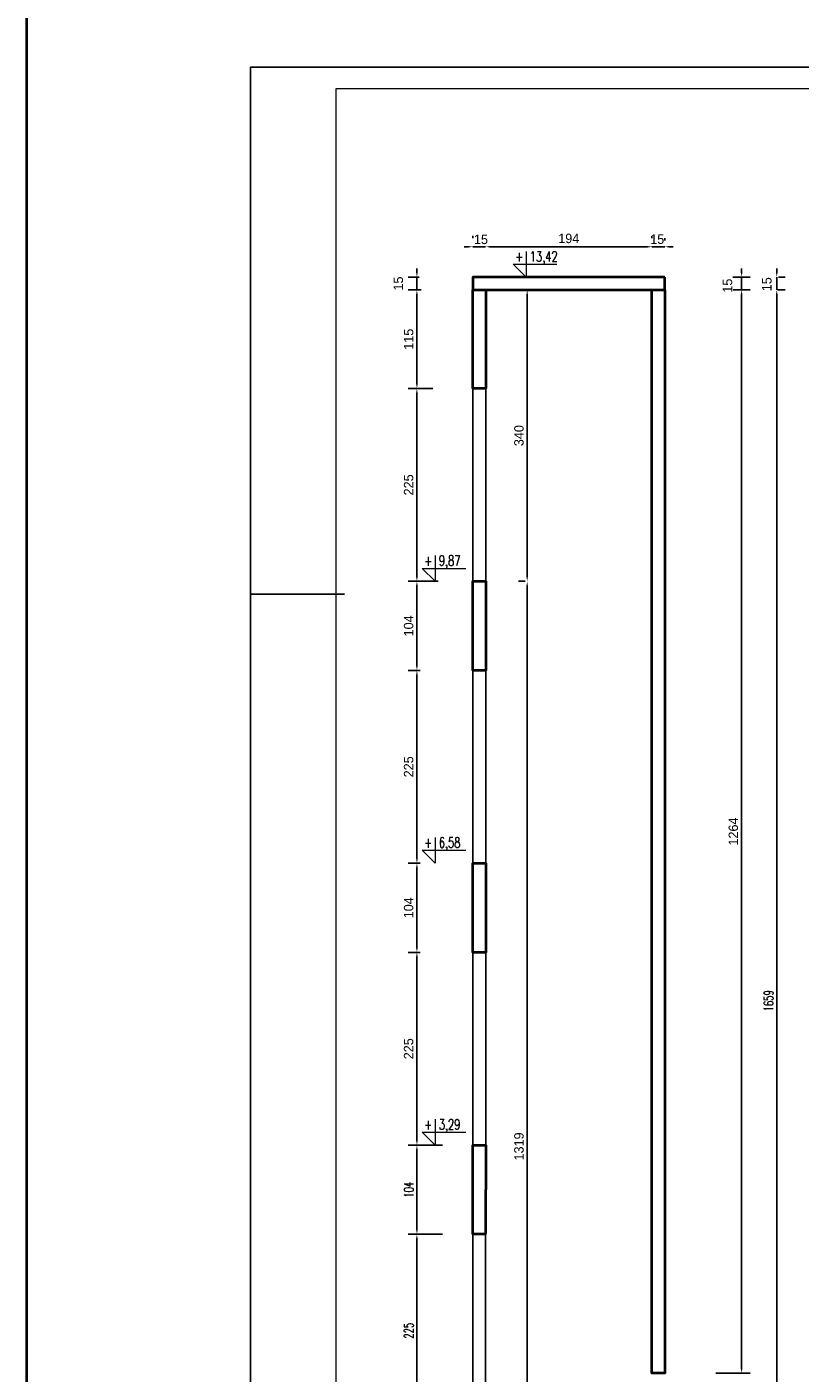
# Model space of a CAD drawing. Header units: millimetres. Extents: x 49320 to 60117, y -4209 to 20568.
# Tile 157 of 252: x 55169 to 56071, y -1202 to 369. Entities that reach past the tile are written whole.
import ezdxf
from ezdxf.enums import TextEntityAlignment as Align

# ---------------------------------------------------------------- set-up
doc = ezdxf.new("R2010")
doc.units = ezdxf.units.MM
for name, color, linetype in [('_mt_widok', 253, 'Continuous'), ('_mt_wymiary konstr', 3, 'Continuous'), ('e-cad_wymiary', 1, 'Continuous'), ('M_Ramki markery', 1, 'Continuous'), ('M_Ramki znaczniki', 6, 'Continuous'), ('RAMKA', 3, 'Continuous')]:
    doc.layers.add(name, color=color, linetype=linetype)
for name, color, linetype, lineweight in [('_mt_ściana konstrukcyjna', 6, 'Continuous', 40), ('_mt_żelbet', 5, 'Continuous', 40), ('M_Ramki do druku', 7, 'Continuous', 25), ('M_Ramki rysunków', 2, 'Continuous', 25), ('UA-opisy', 7, 'Continuous', 9)]:
    doc.layers.add(name, color=color, linetype=linetype, lineweight=lineweight)
doc.styles.add('50', font='romans.shx', dxfattribs={"width": 0.65, "height": 11})
doc.styles.add('A-WY_KOTY', font='romans.shx', dxfattribs={"width": 0.8})
doc.styles.add('MCAD_TS', font='GENISO.SHX', dxfattribs={"width": 0.8})
doc.styles.add('RomanS', font='romans.shx')
doc.dimstyles.new('k 50', dxfattribs={"dimtxt": 11, "dimasz": 5, "dimexe": 10, "dimexo": 20, "dimgap": 4, "dimtad": 1, "dimdec": 1, "dimrnd": 0.5, "dimzin": 9, "dimdsep": 46, "dimtxsty": 'Standard', "dimcen": 12.534, "dimclrd": 256, "dimclre": 256, "dimclrt": 7, "dimadec": 0, "dimazin": 0, "dimtfac": 1, "dimtdec": 1, "dimtmove": 2, "dimatfit": 3, "dimfxl": 30, "dimfxlon": 1, "dimtolj": 1, "dimtzin": 0, "dimarcsym": 0})

# ---------------------------------------------------------------- blocks, each defined once
blk = doc.blocks.new('*D1387')
at = {"layer": '_mt_wymiary konstr', "lineweight": -2, "ltscale": 0.16}
for p, q in [((55744.8, 62.3), (55762.9, 62.3)), ((55752.9, -272.7), (55752.9, 57.3)), ((55750.4, -277.7), (55742.9, -277.7))]:
    blk.add_line(p, q, dxfattribs=at)
at = {"layer": '_mt_wymiary konstr'}
for points in [[(55753.7, 57.3), (55752.1, 57.3), (55752.9, 62.3)], [(55752.1, -272.7), (55753.7, -272.7), (55752.9, -277.7)]]:
    blk.add_solid(points, dxfattribs=at)
at = {"layer": 'Defpoints', "color": 0}
for p in [(55724.8, 62.3), (55752.9, 62.3), (55770.4, -277.7)]:
    blk.add_point(p, dxfattribs=at)
at = {"layer": '_mt_wymiary konstr', "color": 7, "insert": (55743.3, -107.7), "char_height": 11, "attachment_point": 5, "rotation": 90}
blk.add_mtext('\\A1;340', dxfattribs=at)
blk = doc.blocks.new('*D1388')
at = {"layer": '_mt_wymiary konstr', "lineweight": -2, "ltscale": 0.16}
for p, q in [((56044.2, 82.3), (56044.2, 87.3)), ((56044.2, 62.3), (56044.2, 77.3)), ((56046.3, 77.3), (56054.2, 77.3)), ((56044.2, 57.3), (56044.2, 52.3)), ((56045.2, 62.3), (56054.2, 62.3))]:
    blk.add_line(p, q, dxfattribs=at)
at = {"layer": '_mt_wymiary konstr'}
for points in [[(56043.4, 82.3), (56045.1, 82.3), (56044.2, 77.3)], [(56045.1, 57.3), (56043.4, 57.3), (56044.2, 62.3)]]:
    blk.add_solid(points, dxfattribs=at)
at = {"layer": 'Defpoints', "color": 0}
for p in [(56026.3, 77.3), (56044.2, 77.3), (56025.2, 62.3)]:
    blk.add_point(p, dxfattribs=at)
at = {"layer": '_mt_wymiary konstr', "color": 7, "insert": (56032.7, 69), "char_height": 11, "attachment_point": 5, "rotation": 90}
blk.add_mtext('\\A1;15', dxfattribs=at)
blk = doc.blocks.new('*D1389')
at = {"layer": '_mt_wymiary konstr', "lineweight": -2, "ltscale": 0.16}
for p, q in [((55750.4, -277.7), (55742.9, -277.7)), ((55752.9, -282.7), (55752.9, -1591.7)), ((55722.9, -1596.7), (55762.9, -1596.7))]:
    blk.add_line(p, q, dxfattribs=at)
at = {"layer": '_mt_wymiary konstr'}
for points in [[(55753.7, -282.7), (55752.1, -282.7), (55752.9, -277.7)], [(55752.1, -1591.7), (55753.7, -1591.7), (55752.9, -1596.7)]]:
    blk.add_solid(points, dxfattribs=at)
at = {"layer": 'Defpoints', "color": 0}
for p in [(55770.4, -277.7), (55667.6, -1596.7), (55752.9, -1596.7)]:
    blk.add_point(p, dxfattribs=at)
at = {"layer": '_mt_wymiary konstr', "color": 7, "insert": (55743.3, -937.2), "char_height": 11, "attachment_point": 5, "rotation": 90}
blk.add_mtext('\\A1;1319', dxfattribs=at)
blk = doc.blocks.new('Znacznik_narozny_v2')
at = {"layer": 'M_Ramki znaczniki'}
blk.add_lwpolyline([(0, -20), (0, 0), (20, 0)], dxfattribs=at)
blk = doc.blocks.new('znacznik297')
at = {"lineweight": -2}
blk.add_line((0, 0), (-20, 0), dxfattribs=at)
at = {"layer": 'M_Ramki markery'}
blk.add_line((0, 0), (2, 0), dxfattribs=at)
blk = doc.blocks.new('*U331')
at = {"layer": 'M_Ramki rysunków', "color": 0, "linetype": 'ByBlock', "lineweight": -2}
blk.add_lwpolyline([(20, 5), (20, 415), (589, 415), (589, 5)], close=True, dxfattribs=at)
blk.add_blockref('znacznik297', (20, 297))
at = {"layer": 'M_Ramki znaczniki'}
blk.add_blockref('Znacznik_narozny_v2', (0, 420), dxfattribs=at)
at = {"layer": 'M_Ramki do druku', "style": 'MCAD_TS', "width": 0.8}
for tag, p in [('KOMENTARZ', (11.54, 30.57)), ('RYSUNEK', (15.28, 30.57)), ('DATA', (19.02, 30.57))]:
    blk.add_attdef(tag, p, '', height=2, rotation=90, dxfattribs=at)
blk = doc.blocks.new('*D1390')
at = {"layer": '_mt_wymiary konstr', "lineweight": -2, "ltscale": 0.16}
for p, q in [((55624.1, 82.3), (55624.1, 87.3)), ((55626.8, 77.3), (55614.1, 77.3)), ((55624.1, 62.3), (55624.1, 77.3)), ((55629, 62.3), (55614.1, 62.3)), ((55624.1, 57.3), (55624.1, 52.3))]:
    blk.add_line(p, q, dxfattribs=at)
at = {"layer": '_mt_wymiary konstr'}
for points in [[(55623.3, 82.3), (55625, 82.3), (55624.1, 77.3)], [(55625, 57.3), (55623.3, 57.3), (55624.1, 62.3)]]:
    blk.add_solid(points, dxfattribs=at)
at = {"layer": 'Defpoints', "color": 0}
for p in [(55624.1, 77.3), (55646.8, 77.3), (55649, 62.3)]:
    blk.add_point(p, dxfattribs=at)
at = {"layer": '_mt_wymiary konstr', "color": 7, "insert": (55602.5, 69.8), "char_height": 11, "attachment_point": 5, "rotation": 90}
blk.add_mtext('\\A1;15', dxfattribs=at)
blk = doc.blocks.new('*D1391')
at = {"layer": '_mt_wymiary konstr', "lineweight": -2, "ltscale": 0.16}
for p, q in [((55684.4, 112.7), (55679.4, 112.7)), ((55689.4, 125.4), (55689.4, 122.7)), ((55689.4, 112.7), (55704.4, 112.7)), ((55704.4, 122.8), (55704.4, 122.7)), ((55709.4, 112.7), (55714.4, 112.7))]:
    blk.add_line(p, q, dxfattribs=at)
at = {"layer": '_mt_wymiary konstr'}
for points in [[(55684.4, 111.9), (55684.4, 113.6), (55689.4, 112.7)], [(55709.4, 113.6), (55709.4, 111.9), (55704.4, 112.7)]]:
    blk.add_solid(points, dxfattribs=at)
at = {"layer": 'Defpoints', "color": 0}
for p in [(55704.4, 112.7), (55689.4, 105.4), (55704.4, 102.8)]:
    blk.add_point(p, dxfattribs=at)
at = {"layer": '_mt_wymiary konstr', "color": 7, "insert": (55698.9, 121.3), "char_height": 11, "attachment_point": 5}
blk.add_mtext('\\A1;15', dxfattribs=at)
blk = doc.blocks.new('*D1392')
at = {"layer": '_mt_wymiary konstr', "lineweight": -2, "ltscale": 0.16}
for p, q in [((55704.4, 122.8), (55704.4, 122.7)), ((55709.4, 112.7), (55893.5, 112.7)), ((55898.5, 125.2), (55898.5, 122.7))]:
    blk.add_line(p, q, dxfattribs=at)
at = {"layer": '_mt_wymiary konstr'}
for points in [[(55709.4, 113.6), (55709.4, 111.9), (55704.4, 112.7)], [(55893.5, 111.9), (55893.5, 113.6), (55898.5, 112.7)]]:
    blk.add_solid(points, dxfattribs=at)
at = {"layer": 'Defpoints', "color": 0}
for p in [(55898.5, 112.7), (55704.4, 102.8), (55898.5, 105.2)]:
    blk.add_point(p, dxfattribs=at)
at = {"layer": '_mt_wymiary konstr', "color": 7, "insert": (55801.4, 122.4), "char_height": 11, "attachment_point": 5}
blk.add_mtext('\\A1;194', dxfattribs=at)
blk = doc.blocks.new('*D1393')
at = {"layer": '_mt_wymiary konstr', "lineweight": -2, "ltscale": 0.16}
for p, q in [((55893.5, 112.7), (55888.5, 112.7)), ((55898.5, 125.2), (55898.5, 122.7)), ((55898.5, 112.7), (55913.4, 112.7)), ((55913.4, 120.1), (55913.4, 122.7)), ((55918.4, 112.7), (55923.4, 112.7))]:
    blk.add_line(p, q, dxfattribs=at)
at = {"layer": '_mt_wymiary konstr'}
for points in [[(55893.5, 111.9), (55893.5, 113.6), (55898.5, 112.7)], [(55918.4, 113.6), (55918.4, 111.9), (55913.4, 112.7)]]:
    blk.add_solid(points, dxfattribs=at)
at = {"layer": 'Defpoints', "color": 0}
for p in [(55913.4, 112.7), (55898.5, 105.2), (55913.4, 100.1)]:
    blk.add_point(p, dxfattribs=at)
at = {"layer": '_mt_wymiary konstr', "color": 7, "insert": (55904.7, 121.5), "char_height": 11, "attachment_point": 5}
blk.add_mtext('\\A1;15', dxfattribs=at)
blk = doc.blocks.new('*D1394')
at = {"layer": '_mt_wymiary konstr', "lineweight": -2, "ltscale": 0.16}
for p, q in [((55993.3, 62.3), (56013.2, 62.3)), ((56003.2, -1196.7), (56003.2, 57.3)), ((55973.2, -1201.7), (56013.2, -1201.7))]:
    blk.add_line(p, q, dxfattribs=at)
at = {"layer": '_mt_wymiary konstr'}
for points in [[(56004.1, 57.3), (56002.4, 57.3), (56003.2, 62.3)], [(56002.4, -1196.7), (56004.1, -1196.7), (56003.2, -1201.7)]]:
    blk.add_solid(points, dxfattribs=at)
at = {"layer": 'Defpoints', "color": 0}
for p in [(55973.3, 62.3), (56003.2, 62.3), (55921.9, -1201.7)]:
    blk.add_point(p, dxfattribs=at)
at = {"layer": '_mt_wymiary konstr', "color": 7, "insert": (55993.6, -569.7), "char_height": 11, "attachment_point": 5, "rotation": 90}
blk.add_mtext('\\A1;1264', dxfattribs=at)
blk = doc.blocks.new('*D1395')
at = {"layer": '_mt_wymiary konstr', "lineweight": -2, "ltscale": 0.16}
for p, q in [((56003.2, 82.3), (56003.2, 87.3)), ((55993, 77.3), (56013.2, 77.3)), ((56003.2, 62.3), (56003.2, 77.3)), ((55993.3, 62.3), (56013.2, 62.3)), ((56003.2, 57.3), (56003.2, 52.3))]:
    blk.add_line(p, q, dxfattribs=at)
at = {"layer": '_mt_wymiary konstr'}
for points in [[(56002.4, 82.3), (56004.1, 82.3), (56003.2, 77.3)], [(56004.1, 57.3), (56002.4, 57.3), (56003.2, 62.3)]]:
    blk.add_solid(points, dxfattribs=at)
at = {"layer": 'Defpoints', "color": 0}
for p in [(55973, 77.3), (56003.2, 77.3), (55973.3, 62.3)]:
    blk.add_point(p, dxfattribs=at)
at = {"layer": '_mt_wymiary konstr', "color": 7, "insert": (55986.8, 67.3), "char_height": 11, "attachment_point": 5, "rotation": 90}
blk.add_mtext('\\A1;15', dxfattribs=at)
blk = doc.blocks.new('*D1396')
at = {"layer": '_mt_wymiary konstr', "lineweight": -2, "ltscale": 0.16}
for p, q in [((55654.1, -1039.7), (55614.1, -1039.7)), ((55624.1, -1259.7), (55624.1, -1044.7)), ((55626.5, -1264.7), (55614.1, -1264.7))]:
    blk.add_line(p, q, dxfattribs=at)
at = {"layer": '_mt_wymiary konstr'}
for points in [[(55625, -1044.7), (55623.3, -1044.7), (55624.1, -1039.7)], [(55623.3, -1259.7), (55625, -1259.7), (55624.1, -1264.7)]]:
    blk.add_solid(points, dxfattribs=at)
at = {"layer": 'Defpoints', "color": 0}
for p in [(55624.1, -1039.7), (55696.9, -1039.7), (55646.5, -1264.7)]:
    blk.add_point(p, dxfattribs=at)
at = {"layer": '_mt_wymiary konstr', "color": 7, "insert": (55614.6, -1152.2), "char_height": 11, "attachment_point": 5, "rotation": 90, "style": '50'}
blk.add_mtext('\\A1;225', dxfattribs=at)
blk = doc.blocks.new('*D1397')
at = {"layer": '_mt_wymiary konstr', "lineweight": -2, "ltscale": 0.16}
for p, q in [((55654.1, -935.7), (55614.1, -935.7)), ((55624.1, -1034.7), (55624.1, -940.7)), ((55654.1, -1039.7), (55614.1, -1039.7))]:
    blk.add_line(p, q, dxfattribs=at)
at = {"layer": '_mt_wymiary konstr'}
for points in [[(55625, -940.7), (55623.3, -940.7), (55624.1, -935.7)], [(55623.3, -1034.7), (55625, -1034.7), (55624.1, -1039.7)]]:
    blk.add_solid(points, dxfattribs=at)
at = {"layer": 'Defpoints', "color": 0}
for p in [(55624.1, -935.7), (55676.1, -935.7), (55696.9, -1039.7)]:
    blk.add_point(p, dxfattribs=at)
at = {"layer": '_mt_wymiary konstr', "color": 7, "insert": (55614.6, -987.7), "char_height": 11, "attachment_point": 5, "rotation": 90, "style": '50'}
blk.add_mtext('\\A1;104', dxfattribs=at)
blk = doc.blocks.new('*D1398')
at = {"layer": '_mt_wymiary konstr', "lineweight": -2, "ltscale": 0.16}
for p, q in [((56044.2, 57.3), (56044.2, -1591.7)), ((56045.2, 62.3), (56054.2, 62.3)), ((56014.2, -1596.7), (56054.2, -1596.7))]:
    blk.add_line(p, q, dxfattribs=at)
at = {"layer": '_mt_wymiary konstr'}
for points in [[(56045.1, 57.3), (56043.4, 57.3), (56044.2, 62.3)], [(56043.4, -1591.7), (56045.1, -1591.7), (56044.2, -1596.7)]]:
    blk.add_solid(points, dxfattribs=at)
at = {"layer": 'Defpoints', "color": 0}
for p in [(56025.2, 62.3), (55936.4, -1596.7), (56044.2, -1596.7)]:
    blk.add_point(p, dxfattribs=at)
at = {"layer": '_mt_wymiary konstr', "color": 7, "insert": (56034.7, -767.2), "char_height": 11, "attachment_point": 5, "rotation": 90, "style": '50'}
blk.add_mtext('\\A1;1659', dxfattribs=at)
blk = doc.blocks.new('*D1400')
at = {"layer": '_mt_wymiary konstr', "lineweight": -2, "ltscale": 80}
for p, q in [((55642.9, -52.7), (55614.1, -52.7)), ((55624.1, -272.7), (55624.1, -57.7)), ((55649.1, -277.7), (55614.1, -277.7))]:
    blk.add_line(p, q, dxfattribs=at)
at = {"layer": '_mt_wymiary konstr'}
for points in [[(55625, -57.7), (55623.3, -57.7), (55624.1, -52.7)], [(55623.3, -272.7), (55625, -272.7), (55624.1, -277.7)]]:
    blk.add_solid(points, dxfattribs=at)
at = {"layer": 'Defpoints', "color": 0}
for p in [(55624.1, -52.7), (55662.9, -52.7), (55669.1, -277.7)]:
    blk.add_point(p, dxfattribs=at)
at = {"layer": '_mt_wymiary konstr', "color": 7, "insert": (55614.5, -165.2), "char_height": 11, "attachment_point": 5, "rotation": 90}
blk.add_mtext('\\A1;225', dxfattribs=at)
blk = doc.blocks.new('*D1401')
at = {"layer": '_mt_wymiary konstr', "lineweight": -2, "ltscale": 80}
for p, q in [((55629, 62.3), (55614.1, 62.3)), ((55624.1, -47.7), (55624.1, 57.3)), ((55642.9, -52.7), (55614.1, -52.7))]:
    blk.add_line(p, q, dxfattribs=at)
at = {"layer": '_mt_wymiary konstr'}
for points in [[(55625, 57.3), (55623.3, 57.3), (55624.1, 62.3)], [(55623.3, -47.7), (55625, -47.7), (55624.1, -52.7)]]:
    blk.add_solid(points, dxfattribs=at)
at = {"layer": 'Defpoints', "color": 0}
for p in [(55624.1, 62.3), (55649, 62.3), (55662.9, -52.7)]:
    blk.add_point(p, dxfattribs=at)
at = {"layer": '_mt_wymiary konstr', "color": 7, "insert": (55614.5, 4.8), "char_height": 11, "attachment_point": 5, "rotation": 90}
blk.add_mtext('\\A1;115', dxfattribs=at)
blk = doc.blocks.new('KOTA-WYK')
blk.add_lwpolyline([(0, 0.5), (0, 0), (-0.25, 0.25), (0.6, 0.25)])
at = {"style": 'A-WY_KOTY', "width": 0.7}
for tag, p in [('%%P', (-0.212, 0.4)), ('0,00', (0.073, 0.4))]:
    blk.add_attdef(tag, text='', height=0.2, dxfattribs=at).set_placement(p, align=Align.MIDDLE_LEFT)
blk = doc.blocks.new('*D1413')
at = {"layer": '_mt_wymiary konstr', "lineweight": -2}
for p, q in [((55628.1, -710.7), (55614.1, -710.7)), ((55624.1, -930.7), (55624.1, -715.7)), ((55654.1, -935.7), (55614.1, -935.7))]:
    blk.add_line(p, q, dxfattribs=at)
at = {"layer": '_mt_wymiary konstr'}
for points in [[(55625, -715.7), (55623.3, -715.7), (55624.1, -710.7)], [(55623.3, -930.7), (55625, -930.7), (55624.1, -935.7)]]:
    blk.add_solid(points, dxfattribs=at)
at = {"layer": 'Defpoints', "color": 0}
for p in [(55624.1, -710.7), (55648.1, -710.7), (55676.1, -935.7)]:
    blk.add_point(p, dxfattribs=at)
at = {"layer": '_mt_wymiary konstr', "color": 7, "insert": (55614.5, -823.2), "char_height": 11, "attachment_point": 5, "rotation": 90}
blk.add_mtext('\\A1;225', dxfattribs=at)
blk = doc.blocks.new('*D1414')
at = {"layer": '_mt_wymiary konstr', "lineweight": -2}
for p, q in [((55628.1, -606.7), (55614.1, -606.7)), ((55624.1, -705.7), (55624.1, -611.7)), ((55628.1, -710.7), (55614.1, -710.7))]:
    blk.add_line(p, q, dxfattribs=at)
at = {"layer": '_mt_wymiary konstr'}
for points in [[(55625, -611.7), (55623.3, -611.7), (55624.1, -606.7)], [(55623.3, -705.7), (55625, -705.7), (55624.1, -710.7)]]:
    blk.add_solid(points, dxfattribs=at)
at = {"layer": 'Defpoints', "color": 0}
for p in [(55624.1, -606.7), (55648.1, -606.7), (55648.1, -710.7)]:
    blk.add_point(p, dxfattribs=at)
at = {"layer": '_mt_wymiary konstr', "color": 7, "insert": (55614.5, -658.7), "char_height": 11, "attachment_point": 5, "rotation": 90}
blk.add_mtext('\\A1;104', dxfattribs=at)
blk = doc.blocks.new('*D1415')
at = {"layer": '_mt_wymiary konstr', "lineweight": -2}
for p, q in [((55628.1, -381.7), (55614.1, -381.7)), ((55624.1, -601.7), (55624.1, -386.7)), ((55628.1, -606.7), (55614.1, -606.7))]:
    blk.add_line(p, q, dxfattribs=at)
at = {"layer": '_mt_wymiary konstr'}
for points in [[(55625, -386.7), (55623.3, -386.7), (55624.1, -381.7)], [(55623.3, -601.7), (55625, -601.7), (55624.1, -606.7)]]:
    blk.add_solid(points, dxfattribs=at)
at = {"layer": 'Defpoints', "color": 0}
for p in [(55624.1, -381.7), (55648.1, -381.7), (55648.1, -606.7)]:
    blk.add_point(p, dxfattribs=at)
at = {"layer": '_mt_wymiary konstr', "color": 7, "insert": (55614.5, -494.2), "char_height": 11, "attachment_point": 5, "rotation": 90}
blk.add_mtext('\\A1;225', dxfattribs=at)
blk = doc.blocks.new('*D1416')
at = {"layer": '_mt_wymiary konstr', "lineweight": -2}
for p, q in [((55649.1, -277.7), (55614.1, -277.7)), ((55624.1, -376.7), (55624.1, -282.7)), ((55628.1, -381.7), (55614.1, -381.7))]:
    blk.add_line(p, q, dxfattribs=at)
at = {"layer": '_mt_wymiary konstr'}
for points in [[(55625, -282.7), (55623.3, -282.7), (55624.1, -277.7)], [(55623.3, -376.7), (55625, -376.7), (55624.1, -381.7)]]:
    blk.add_solid(points, dxfattribs=at)
at = {"layer": 'Defpoints', "color": 0}
for p in [(55624.1, -277.7), (55669.1, -277.7), (55648.1, -381.7)]:
    blk.add_point(p, dxfattribs=at)
at = {"layer": '_mt_wymiary konstr', "color": 7, "insert": (55614.5, -329.7), "char_height": 11, "attachment_point": 5, "rotation": 90}
blk.add_mtext('\\A1;104', dxfattribs=at)

msp = doc.modelspace()

# ---------------------------------------------------------------- linework, layer by layer
at = {"layer": '_mt_widok', "ltscale": 0.08}
for points in [[(55704.49, -52.7), (55689.49, -52.7), (55689.49, -277.68), (55704.49, -277.68)], [(55704.46, -381.7), (55689.46, -381.7), (55689.46, -606.68), (55704.46, -606.68)], [(55704.42, -710.7), (55689.42, -710.7), (55689.42, -935.68), (55704.42, -935.68)], [(55704.39, -1039.7), (55689.39, -1039.7), (55689.39, -1264.68), (55704.39, -1264.68)]]:
    msp.add_lwpolyline(points, close=True, dxfattribs=at)
at = {"layer": '_mt_ściana konstrukcyjna', "ltscale": 0.8}
msp.add_lwpolyline([(55168.82, 1913.9), (58589.6, 1913.9), (58589.6, -2087.08), (55168.82, -2087.08)], close=True, dxfattribs=at)
at = {"layer": '_mt_żelbet', "ltscale": 0.08}
for points in [[(55913.39, 77.34), (55689.39, 77.34), (55689.39, 62.34), (55913.39, 62.34)], [(55704.42, -52.69), (55689.39, -52.69), (55689.42, 62.34), (55704.42, 62.34)], [(55898.48, 62.34), (55913.39, 62.34), (55913.39, -1201.69), (55898.48, -1201.69)], [(55704.46, -381.7), (55689.46, -381.7), (55689.49, -277.68), (55704.49, -277.68)], [(55704.42, -710.7), (55689.42, -710.7), (55689.46, -606.68), (55704.46, -606.68)], [(55704.39, -1039.7), (55689.39, -1039.7), (55689.42, -935.68), (55704.42, -935.68)]]:
    msp.add_lwpolyline(points, close=True, dxfattribs=at)
at = {"layer": 'RAMKA', "linetype": 'Continuous'}
msp.add_lwpolyline([(55429.78, -1777.73), (58399.78, -1777.73), (58399.78, 322.27), (55429.78, 322.27)], close=True, dxfattribs=at)

# ---------------------------------------------------------------- block references
at = {"layer": 'e-cad_wymiary', "color": 0, "lineweight": 0, "ltscale": 2.844444, "xscale": 5, "yscale": 5, "zscale": 5}
msp.add_blockref('*U331', (55429.78, -1777.73), dxfattribs=at)
at = {"layer": 'UA-opisy'}
ref = msp.add_blockref('KOTA-WYK', (55751.62, 77.34), dxfattribs=dict(at, xscale=60, yscale=60, zscale=60))
ref.add_attrib('%%P', '+', dxfattribs={"layer": '0', "height": 12, "style": 'RomanS', "width": 0.7}).set_placement((55738.92, 101.34), align=Align.MIDDLE_LEFT)
ref.add_attrib('0,00', '13,42', dxfattribs={"layer": '0', "height": 12, "style": 'RomanS', "width": 0.7}).set_placement((55755.98, 101.34), align=Align.MIDDLE_LEFT)
ref = msp.add_blockref('KOTA-WYK', (55645.37, -277.56), dxfattribs=dict(at, xscale=60, yscale=60, zscale=60))
ref.add_attrib('%%P', '+', dxfattribs={"layer": '0', "height": 12, "style": 'RomanS', "width": 0.7}).set_placement((55632.67, -253.56), align=Align.MIDDLE_LEFT)
ref.add_attrib('0,00', '9,87', dxfattribs={"layer": '0', "height": 12, "style": 'RomanS', "width": 0.7}).set_placement((55649.73, -253.56), align=Align.MIDDLE_LEFT)
ref = msp.add_blockref('KOTA-WYK', (55645.33, -606.56), dxfattribs=dict(at, xscale=60, yscale=60, zscale=60))
ref.add_attrib('%%P', '+', dxfattribs={"layer": '0', "height": 12, "style": 'RomanS', "width": 0.7}).set_placement((55632.64, -582.56), align=Align.MIDDLE_LEFT)
ref.add_attrib('0,00', '6,58', dxfattribs={"layer": '0', "height": 12, "style": 'RomanS', "width": 0.7}).set_placement((55649.69, -582.56), align=Align.MIDDLE_LEFT)
ref = msp.add_blockref('KOTA-WYK', (55645.3, -935.56), dxfattribs=dict(at, xscale=60, yscale=60, zscale=60))
ref.add_attrib('%%P', '+', dxfattribs={"layer": '0', "height": 12, "style": 'RomanS', "width": 0.7}).set_placement((55632.6, -911.56), align=Align.MIDDLE_LEFT)
ref.add_attrib('0,00', '3,29', dxfattribs={"layer": '0', "height": 12, "style": 'RomanS', "width": 0.7}).set_placement((55649.66, -911.56), align=Align.MIDDLE_LEFT)

# ---------------------------------------------------------------- dimensions: what is measured, and where the dimension line sits
at = {"layer": '_mt_wymiary konstr', "ltscale": 0.16}
for base, p1, p2, picture, middle in [((55704.39, 112.75), (55689.39, 105.44), (55704.39, 102.84), '*D1391', (55698.93, 121.31)), ((55913.39, 112.75), (55898.48, 105.21), (55913.39, 100.06), '*D1393', (55904.65, 121.51))]:
    dim = msp.add_linear_dim(base=base, p1=p1, p2=p2, dimstyle='k 50', dxfattribs=at)
    dim.commit()
    dim.dimension.update_dxf_attribs({"geometry": picture, "text_midpoint": middle, "dimtype": 160})
dim = msp.add_linear_dim(base=(55898.48, 112.75), p1=(55704.39, 102.84), p2=(55898.48, 105.21), dimstyle='k 50', dxfattribs=at)
dim.commit()
dim.dimension.update_dxf_attribs({"geometry": '*D1392', "text_midpoint": (55801.43, 122.37)})
for base, p1, p2, picture, middle in [((55624.14, 77.34, 0), (55649.04, 62.34, 0), (55646.77, 77.34, 0), '*D1390', (55602.52, 69.84, 0)), ((55752.9, 62.34), (55770.4, -277.67), (55724.8, 62.34), '*D1387', (55743.28, -107.67)), ((56003.23, 62.34), (55921.9, -1201.69), (55973.33, 62.34), '*D1394', (55993.61, -569.68)), ((55752.9, -1596.67), (55770.4, -277.67), (55667.65, -1596.67), '*D1389', (55743.28, -937.17))]:
    dim = msp.add_linear_dim(base=base, p1=p1, p2=p2, angle=90, dimstyle='k 50', dxfattribs=at)
    dim.commit()
    dim.dimension.update_dxf_attribs({"geometry": picture, "text_midpoint": middle})
for base, p1, p2, picture, middle in [((56003.23, 77.34, 0), (55973.33, 62.34), (55973.02, 77.34), '*D1395', (55986.81, 67.33, 0)), ((56044.23, 77.34, 0), (56025.23, 62.34, 0), (56026.29, 77.34, 0), '*D1388', (56032.72, 68.97, 0))]:
    dim = msp.add_linear_dim(base=base, p1=p1, p2=p2, angle=90, dimstyle='k 50', dxfattribs=at)
    dim.commit()
    dim.dimension.update_dxf_attribs({"geometry": picture, "text_midpoint": middle, "dimtype": 160})
at = {"layer": '_mt_wymiary konstr', "ltscale": 80}
for base, p1, p2, picture, middle in [((55624.14, 62.34), (55662.91, -52.69), (55649.04, 62.34), '*D1401', (55614.52, 4.82)), ((55624.14, -52.69), (55669.13, -277.67), (55662.91, -52.69), '*D1400', (55614.52, -165.18))]:
    dim = msp.add_linear_dim(base=base, p1=p1, p2=p2, angle=90, dimstyle='k 50', dxfattribs=at)
    dim.commit()
    dim.dimension.update_dxf_attribs({"geometry": picture, "text_midpoint": middle})
at = {"layer": '_mt_wymiary konstr', "ltscale": 0.16}
for base, p1, p2, picture, middle in [((56044.23, -1596.67), (56025.23, 62.34, 0), (55936.45, -1596.67), '*D1398', (56034.73, -767.17)), ((55624.14, -935.68), (55696.89, -1039.7), (55676.1, -935.68), '*D1397', (55614.64, -987.69)), ((55624.14, -1039.7), (55646.54, -1264.68), (55696.89, -1039.7), '*D1396', (55614.64, -1152.19))]:
    dim = msp.add_linear_dim(base=base, p1=p1, p2=p2, angle=90, dimstyle='k 50', override={"dimtxsty": '50'}, dxfattribs=at)
    dim.commit()
    dim.dimension.update_dxf_attribs({"geometry": picture, "text_midpoint": middle})
at = {"layer": '_mt_wymiary konstr'}
for base, p1, p2, picture, middle in [((55624.14, -277.67), (55648.1, -381.7), (55669.13, -277.67), '*D1416', (55614.52, -329.68)), ((55624.14, -381.7), (55648.1, -606.68), (55648.1, -381.7), '*D1415', (55614.52, -494.19)), ((55624.14, -606.68), (55648.1, -710.7), (55648.1, -606.68), '*D1414', (55614.52, -658.69)), ((55624.14, -710.7), (55676.1, -935.68), (55648.1, -710.7), '*D1413', (55614.52, -823.19))]:
    dim = msp.add_linear_dim(base=base, p1=p1, p2=p2, angle=90, dimstyle='k 50', dxfattribs=at)
    dim.commit()
    dim.dimension.update_dxf_attribs({"geometry": picture, "text_midpoint": middle})

doc.saveas('drawing.dxf')
